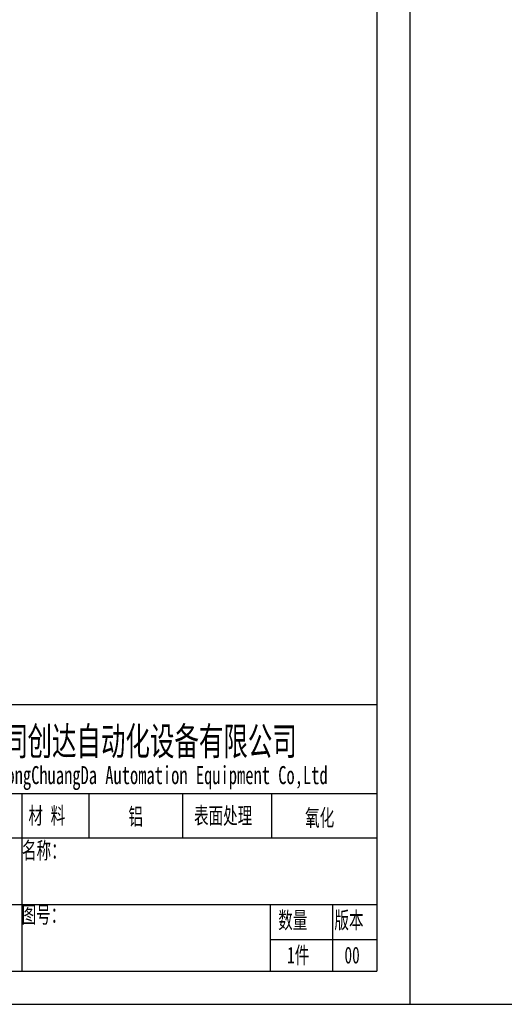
# Model space of a CAD drawing. Header units: millimetres. Extents: x 6744 to 9980, y -1449 to -191.
# Tile 5 of 10: x 7892 to 8270, y -1449 to -682. Entities that reach past the tile are written whole.
import ezdxf

# ---------------------------------------------------------------- set-up
doc = ezdxf.new("R2010")
doc.units = ezdxf.units.MM
doc.header["$LTSCALE"] = 4
doc.layers.add('外框', color=7, linetype='Continuous', lineweight=30)
doc.styles.add('SLDTEXTSTYLE2', font='txt')

# ---------------------------------------------------------------- blocks, each defined once
blk = doc.blocks.new('Y')
at = {"lineweight": 30}
for p, q in [((-4136.76, 2009.27), (-3862.74, 2009.27)), ((-4154.44, 2003.97), (-3857.44, 2003.97)), ((-4154.44, 2003.97), (-3857.44, 2003.97))]:
    blk.add_line(p, q, dxfattribs=at)
blk.add_lwpolyline([(-3857.44, 2213.99), (-4154.44, 2213.99), (-4154.44, 2003.97)], dxfattribs=at)
blk = doc.blocks.new('W')
at = {"lineweight": 30}
for p, q in [((-3857.44, 2213.99), (-3857.44, 2003.97)), ((-3857.44, 2213.99), (-3857.44, 2003.97)), ((-3862.74, 2208.69), (-3862.74, 2009.27))]:
    blk.add_line(p, q, dxfattribs=at)
blk.add_blockref('Y', (0, 0))

msp = doc.modelspace()

# ---------------------------------------------------------------- linework, layer by layer
at = {"layer": '外框', "lineweight": 30}
for p, q in [((7686.492, -1215.626), (8170.624, -1215.626)), ((7893.977, -1284.788), (7893.977, -1423.111)), ((7946.236, -1284.788), (7946.236, -1319.368)), ((8019.177, -1284.788), (8019.177, -1319.368)), ((8088.492, -1284.788), (8088.492, -1319.368)), ((7686.492, -1319.368), (8170.624, -1319.368)), ((7686.492, -1371.24), (8170.624, -1371.24)), ((8087.63, -1371.24), (8087.63, -1423.111)), ((8136.043, -1371.24), (8136.043, -1423.111)), ((8087.63, -1398.66), (8170.624, -1398.66))]:
    msp.add_line(p, q, dxfattribs=at)
at = {"layer": '外框'}
msp.add_line((7686.492, -1284.788), (8170.624, -1284.788), dxfattribs=at)

# ---------------------------------------------------------------- block references
at = {"lineweight": 25, "xscale": 5.988023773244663, "yscale": 5.988023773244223, "zscale": 5.988023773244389}
msp.add_blockref('W', (33073.417, -13448.861), dxfattribs=at)
at = {"layer": '外框', "lineweight": 25, "xscale": 4.890219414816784, "yscale": 4.890219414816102, "zscale": 4.890219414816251}
msp.add_blockref('W', (27060.265, -11248.895), dxfattribs=at)

# ---------------------------------------------------------------- texts
at = {"layer": '外框', "style": 'SLDTEXTSTYLE2', "width": 0.67}
for s, height, p in [('深圳市同创达自动化设备有限公司', 21.90818, (7822.107, -1255.014)), ('Shenzhen TongChuangDa Automation Equipment Co,Ltd', 14.08383, (7817.813, -1277.563)), ('材 料', 13.0406, (7899.135, -1308.587)), ('铝', 13.041, (7977.131, -1309.319)), ('表面处理', 13.0406, (8028.189, -1308.587)), ('氧化', 13.0406, (8114.776, -1310.193)), ('名称：', 13.0406, (7894.149, -1335.684)), ('图号：', 13.0406, (7893.801, -1385.702)), ('数量', 13.0406, (8093.832, -1389.979)), ('版本', 13.0406, (8137.608, -1389.979)), ('1件', 13.0406, (8100.777, -1417.215)), ('00', 13.0406, (8145.48, -1417.215))]:
    msp.add_text(s, height=height, dxfattribs=at).set_placement(p)

doc.saveas('drawing.dxf')
